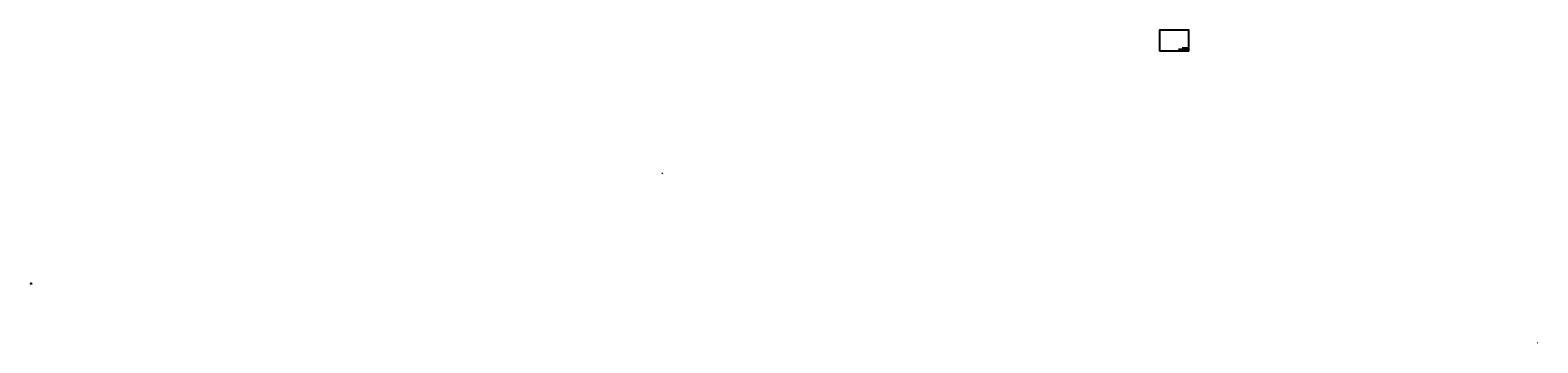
# Model space of a CAD drawing. Extents: x 4550910 to 19796140, y 148416 to 4611575.
# Tile 49 of 49: x 16748285 to 19796140, y 3978031 to 4611575. Entities that reach past the tile are written whole.
import ezdxf
from ezdxf.enums import TextEntityAlignment as Align

# ---------------------------------------------------------------- set-up
doc = ezdxf.new("R2010")
doc.units = 0
doc.header["$LTSCALE"] = 1000
doc.layers.get('0').update_dxf_attribs({"linetype": 'CONTINUOUS'})
for name, color, linetype in [('1', 4, 'CONTINUOUS'), ('A', 3, 'CONTINUOUS'), ('DIM_IDEN', 220, 'CONTINUOUS'), ('PUB_TEXT', 7, 'CONTINUOUS'), ('PUB_TITLE', 4, 'CONTINUOUS'), ('TEXT', 7, 'CONTINUOUS'), ('tk', 7, 'CONTINUOUS'), ('WINDOW', 4, 'CONTINUOUS'), ('图框', 7, 'CONTINUOUS'), ('梁标注', 7, 'CONTINUOUS')]:
    doc.layers.add(name, color=color, linetype=linetype)
doc.styles.add('_HZTXT2', font='SimSun.ttf', dxfattribs={"width": 0.8})
doc.styles.add('_TCH_LABEL', font='COMPLEX', dxfattribs={"bigfont": 'GBCBIG'})
doc.styles.add('ROMANS', font='SIMHEI.TTF', dxfattribs={"height": 2.5})
doc.styles.add('SM', font='gbenor.shx', dxfattribs={"width": 0.7, "bigfont": 'hztxt.shx'})
doc.styles.add('ST', font='SimSun.ttf')
doc.styles.add('TSSD_Rein', font='Tssdeng.shx', dxfattribs={"width": 0.7, "bigfont": 'hztxt.shx'})
doc.styles.add('宋体', font='SimSun.ttf')

msp = doc.modelspace()

# ---------------------------------------------------------------- linework, layer by layer
for p, q in [((18026178.7, 4320948.8), (18025502.7, 4320948.8)), ((18026609, 4321470.2), (18026178.7, 4320948.8)), ((16750741.1, 4098081.7), (16752629.9, 4098081.7))]:
    msp.add_line(p, q)
at = {"const_width": 50}
msp.add_lwpolyline([(16751879.7, 4097990.3), (16752550.8, 4097990.3)], dxfattribs=at)
at = {"layer": 'A', "color": 7}
for p, q in [((19069923.1, 4572675), (19077423.1, 4572675)), ((19069923.1, 4572175), (19077423.1, 4572175)), ((19072423.1, 4572875), (19072423.1, 4570575)), ((19074923.1, 4572875), (19074923.1, 4570575)), ((19077423.1, 4575475), (19089423.1, 4575475)), ((19077423.1, 4574775), (19082423.1, 4574775)), ((19077423.1, 4574075), (19089423.1, 4574075)), ((19077423.1, 4573375), (19082423.1, 4573375)), ((19077423.1, 4572675), (19082423.1, 4572675)), ((19077423.1, 4571975), (19089423.1, 4571975)), ((19078923.1, 4571275), (19078923.1, 4575475)), ((19081423.1, 4571275), (19081423.1, 4575475)), ((19082423.1, 4570575), (19082423.1, 4575475)), ((19083923.1, 4570575), (19083923.1, 4571975)), ((19085923.1, 4571275), (19085923.1, 4571975)), ((19086423.1, 4575475), (19086423.1, 4574075)), ((19086423.1, 4574775), (19089423.1, 4574775)), ((19087423.1, 4571275), (19087423.1, 4571975)), ((19069923.1, 4571675), (19077423.1, 4571675)), ((19069923.1, 4571175), (19077423.1, 4571175)), ((19077423.1, 4571275), (19089423.1, 4571275))]:
    msp.add_line(p, q, dxfattribs=at)
at = {"layer": 'A', "color": 7, "const_width": 60}
for points in [[(19069923.1, 4572875), (19069923.1, 4570575)], [(19089423.1, 4576675), (19077423.1, 4576675)], [(19077423.1, 4576675), (19077423.1, 4570575)]]:
    msp.add_lwpolyline(points, dxfattribs=at)
at = {"layer": 'DIM_IDEN'}
for p in [(16748285, 4098081.7), (16750741.1, 4098081.7)]:
    msp.add_line(p, (16749741.1, 4098081.7), dxfattribs=at)
msp.add_circle((16750241.1, 4098081.7), 500, dxfattribs=at)
at = {"layer": 'PUB_TITLE'}
msp.add_lwpolyline([(19031023.1, 4569575), (19090423.1, 4569575), (19090423.1, 4611575), (19031023.1, 4611575)], close=True, dxfattribs=at)
at = {"layer": 'PUB_TITLE', "const_width": 100}
msp.add_lwpolyline([(19033523.1, 4570575), (19089423.1, 4570575), (19089423.1, 4610575), (19033523.1, 4610575)], close=True, dxfattribs=at)

# ---------------------------------------------------------------- texts
at = {"layer": '1', "color": 7, "style": '宋体', "width": 0.8}
msp.add_text('江苏省水利勘测设计研究院有限公司', height=500, dxfattribs=at).set_placement((19079249.6, 4575758.1))
at = {"layer": 'A', "color": 7, "char_height": 250, "attachment_point": 1, "style": 'ROMANS'}
for s, insert, width in [('\\f宋体|b0|i0|c134|p2;校  核', (19077593.5, 4573191.5), 3662), ('\\f宋体|b0|i0|c134|p2;制  图', (19077593.5, 4571776.6), 3662), ('\\f宋体|b0|i0|c134|p2;设  计', (19077593.5, 4572477.5), 3662), ('\\f宋体|b0|i0|c134|p2;批  准', (19077611.1, 4575257.1), 3662), ('\\f宋体|b0|i0|c134|p2;审  查', (19077593.5, 4573908.7), 3662), ('\\f宋体|b0|i0|c134|p2;核  定', (19077611.9, 4574576.8), 3662), ('\\f宋体|b0|i0|c134|p2;日  期', (19086134.6, 4571769.4), 3662), ('\\f宋体|b0|i0|c134|p2;部  分', (19088104.9, 4574611.8), 3662), ('\\f宋体|b0|i0|c134|p2;设  计', (19088127.9, 4575251.8), 3662), ('\\f宋体|b0|i0|c134|p2;会 签 单 位', (19070197.3, 4571090.9), 3662), ('\\f宋体|b0|i0|c134|p2;会 签 者', (19072972.6, 4571090.9), 3662), ('\\f宋体|b0|i0|c134|p2;日  期', (19075636.3, 4571093.8), 3662), ('\\f宋体|b0|i0|c134|p2;甲级设计证书编号', (19077646.3, 4571100.2), 3662), ('{\\fSimSun|b0|i0|c134|p2;A132012666}', (19080525.2, 4571056.8), 3662), ('\\f宋体|b0|i0|c134|p2;比  例', (19082637.3, 4571739.7), 3662), ('\\f宋体|b0|i0|c134|p2;图  号', (19082629.9, 4571069.4), 3662), ('{\\fSimSun|b0|i0|c134|p2;声明：未经授权，不得翻印、传播或他用。}', (19082969.8, 4570257.8), 6771.409)]:
    msp.add_mtext(s, dxfattribs=dict(at, insert=insert, width=width))
at = {"layer": 'PUB_TEXT', "style": '_TCH_LABEL'}
for s, height, p, p2 in [('05', 219.66, (16750063.3, 4097763), (16750418.9, 4097763)), ('2', 261, (16750154.1, 4098174.2), (16750328.1, 4098174.2))]:
    msp.add_text(s, height=height, dxfattribs=at).set_placement(p, p2, align=Align.FIT)
at = {"layer": 'TEXT', "style": 'TSSD_Rein', "width": 0.7}
msp.add_text('折梁', height=250, rotation=0.0001594, dxfattribs=at).set_placement((17391001.8, 4110958.6))
msp.add_text('3%%13225', height=250, dxfattribs=at).set_placement((19794917.9, 3978035.2))
at = {"layer": 'tk', "style": '_HZTXT2', "text_generation_flag": 6, "width": 0.9}
msp.add_text('基础平面布置图', height=350, rotation=180, dxfattribs=at).set_placement((19084192.4, 4572786.3))
at = {"layer": 'WINDOW', "style": 'SM', "width": 0.7}
for s, p in [('参见建施', (16748468.8, 4098107.2)), ('余同', (16748468.8, 4097627.7))]:
    msp.add_text(s, height=400, dxfattribs=at).set_placement(p)
at = {"layer": '图框', "style": 'ST'}
for s, height, p in [('睢宁县姚集镇高党村议事堂', 206.25, (19084464.1, 4574870.2)), ('1:100', 250, (19084923.4, 4571625)), ('结初-02', 250, (19086156.4, 4570929.3)), ('2015.11', 250, (19088423.1, 4571625))]:
    msp.add_text(s, height=height, dxfattribs=at).set_placement(p, align=Align.MIDDLE_CENTER)
for s, p in [('初  步 ', (19086639.4, 4574980.3)), ('结  构', (19086639.4, 4574280.3))]:
    msp.add_text(s, height=250, dxfattribs=at).set_placement(p)
at = {"layer": '梁标注', "ltscale": 0.5, "style": 'TSSD_Rein', "width": 0.7}
msp.add_text('TL2', height=350, dxfattribs=at).set_placement((18025606.1, 4321024.2))

doc.saveas('drawing.dxf')
